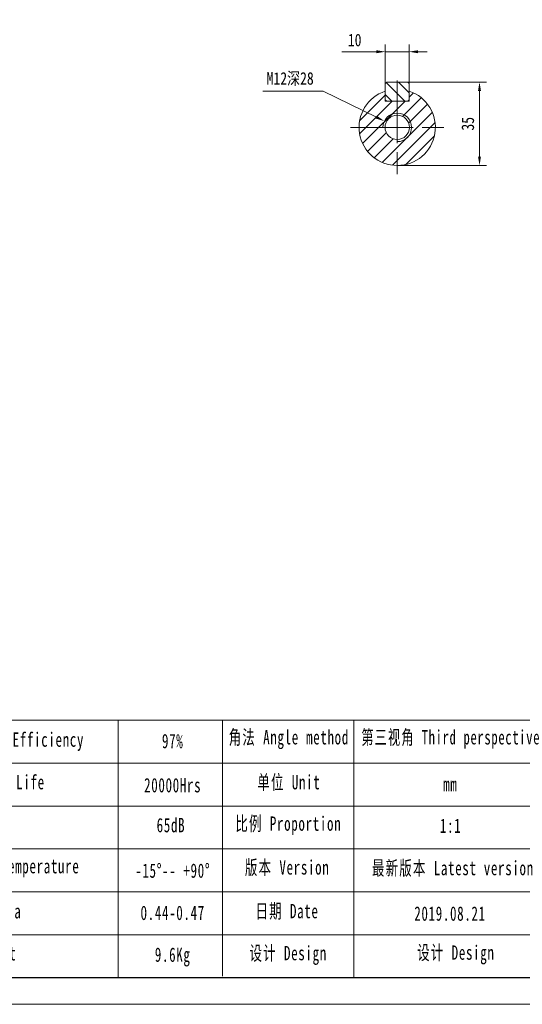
# Model space of a CAD drawing. Header units: millimetres. Extents: x 570 to 1515, y 707 to 1375.
# Tile 2 of 4: x 989 to 1200, y 707 to 1120. Entities that reach past the tile are written whole.
import ezdxf

# ---------------------------------------------------------------- set-up
doc = ezdxf.new("R2010")
doc.units = ezdxf.units.MM
doc.header["$LTSCALE"] = 15
doc.linetypes.add('CENTER', pattern=[2, 1.25, -0.25, 0.25, -0.25])
doc.layers.get('0').update_dxf_attribs({"lineweight": 18})
for name, color, linetype, lineweight in [('3中心线层', 1, 'CENTER', 18), ('5剖面线层', 2, 'Continuous', 18), ('SLD-0', 7, 'Continuous', 18), ('图框_外框线', 7, 'Continuous', 18)]:
    doc.layers.add(name, color=color, linetype=linetype, lineweight=lineweight)
doc.styles.add('TH_GBDIM', font='txt', dxfattribs={"width": 0.8})
doc.styles.add('标准', font='txt', dxfattribs={"width": 0.667})
doc.dimstyles.new('TH_GBDIM', dxfattribs={"dimscale": 1.5, "dimtxt": 3.5, "dimasz": 2.5, "dimexe": 2, "dimexo": 0, "dimgap": 1.5, "dimtad": 1, "dimdec": 1, "dimdsep": 46, "dimtxsty": 'TH_GBDIM', "dimcen": 2.5, "dimdle": 5, "dimclrd": 4, "dimclre": 4, "dimclrt": 3, "dimadec": 0, "dimazin": 0, "dimtfac": 0.714286, "dimtdec": 1, "dimtmove": 0, "dimatfit": 3, "dimfxl": 0, "dimtolj": 1, "dimarcsym": 0})

# ---------------------------------------------------------------- blocks, each defined once
blk = doc.blocks.new('*X13')
for points in [[(1181.05, 1090.02), (1182.3, 1090.02), (1181.68, 1093.77)], [(1181.05, 1062.52), (1182.3, 1062.52), (1181.68, 1058.77)]]:
    blk.add_hatch(color=4).paths.add_polyline_path(points, flags=0)
at = {"color": 4}
for p, q in [((1151.56, 1093.77), (1184.68, 1093.77)), ((1181.68, 1062.52), (1181.68, 1090.02)), ((1147.16, 1058.77), (1184.68, 1058.77))]:
    blk.add_line(p, q, dxfattribs=at)
at = {"color": 3, "insert": (1176.8, 1076.27), "char_height": 5.25, "width": 10.5, "attachment_point": 5, "rotation": 90, "style": 'TH_GBDIM'}
blk.add_mtext('35', dxfattribs=at)
blk = doc.blocks.new('*X14')
for points in [[(1138.41, 1107.14), (1138.41, 1105.89), (1142.16, 1106.52)], [(1155.91, 1107.14), (1155.91, 1105.89), (1152.16, 1106.52)]]:
    blk.add_hatch(color=4).paths.add_polyline_path(points, flags=0)
at = {"color": 4}
for p, q in [((1142.16, 1093.17), (1142.16, 1109.52)), ((1152.16, 1093.17), (1152.16, 1109.52)), ((1138.41, 1106.52), (1123.96, 1106.52)), ((1152.16, 1106.52), (1142.16, 1106.52)), ((1155.91, 1106.52), (1159.66, 1106.52))]:
    blk.add_line(p, q, dxfattribs=at)
at = {"color": 3, "insert": (1129.31, 1111.39), "char_height": 5.25, "width": 9.9867, "attachment_point": 5, "style": 'TH_GBDIM'}
blk.add_mtext('10', dxfattribs=at)
blk = doc.blocks.new('*X15')
blk.add_hatch(color=4).paths.add_polyline_path([(1138.67, 1079.61), (1138.12, 1078.49), (1141.77, 1077.4)], flags=0)
at = {"color": 4}
for p, q in [((1090.74, 1089.97), (1116.05, 1089.97)), ((1116.05, 1089.97), (1138.4, 1079.05)), ((1143.41, 1074.77), (1150.91, 1074.77)), ((1147.16, 1071.02), (1147.16, 1078.52))]:
    blk.add_line(p, q, dxfattribs=at)
at = {"color": 3, "insert": (1102.27, 1095.05), "char_height": 5.25, "width": 40.9733, "attachment_point": 5, "style": 'TH_GBDIM'}
blk.add_mtext('M12深28', dxfattribs=at)

msp = doc.modelspace()

# ---------------------------------------------------------------- hatches: boundary and pattern name
at = {"layer": '5剖面线层'}
h = msp.add_hatch(dxfattribs=at)
h.set_pattern_fill('ANSI31', color=256, style=0, pattern_type=0)
h.set_pattern_definition([(135, (0, 0), (-2.694077, -2.694077), [])])
h.paths.add_polyline_path([(1152.16, 1093.17), (1151.56, 1093.77), (1147.16, 1093.77), (1147.16, 1085.77), (1151.56, 1085.77), (1152.16, 1086.37)], flags=0)
h.paths.add_polyline_path([(1142.16, 1086.37), (1142.76, 1085.77), (1147.16, 1085.77), (1147.16, 1093.77), (1142.76, 1093.77), (1142.16, 1093.17)], flags=0)
h = msp.add_hatch(dxfattribs=at)
h.set_pattern_fill('ANSI31', color=256, style=0, pattern_type=0)
h.set_pattern_definition([(45, (0, 0), (-2.694077, 2.694077), [])])
edge = h.paths.add_edge_path(flags=0)
edge.add_line((1153.16, 1074.77), (1163.16, 1074.77))
edge.add_arc((1147.16, 1074.77), 16, 0, 71.79)
edge.add_line((1152.16, 1089.96), (1152.16, 1086.37))
edge.add_line((1152.16, 1086.37), (1152.16, 1085.77))
edge.add_line((1152.16, 1085.77), (1151.56, 1085.77))
edge.add_line((1151.56, 1085.77), (1147.16, 1085.77))
edge.add_line((1147.16, 1085.77), (1147.16, 1080.77))
edge.add_arc((1147.16, 1074.77), 6, 0, 90, ccw=False)
edge = h.paths.add_edge_path(flags=0)
edge.add_line((1147.16, 1068.77), (1147.16, 1058.77))
edge.add_arc((1147.16, 1074.77), 16, 270, 360)
edge.add_line((1163.16, 1074.77), (1153.16, 1074.77))
edge.add_arc((1147.16, 1074.77), 6, 270, 360, ccw=False)
edge = h.paths.add_edge_path(flags=0)
edge.add_line((1147.16, 1058.77), (1147.16, 1068.77))
edge.add_arc((1147.16, 1074.77), 6, 180, 270, ccw=False)
edge.add_line((1141.16, 1074.77), (1131.16, 1074.77))
edge.add_arc((1147.16, 1074.77), 16, 180, 270)
edge = h.paths.add_edge_path(flags=0)
edge.add_line((1147.16, 1079.87), (1147.16, 1085.77))
edge.add_line((1147.16, 1085.77), (1142.76, 1085.77))
edge.add_line((1142.76, 1085.77), (1142.16, 1085.77))
edge.add_line((1142.16, 1085.77), (1142.16, 1086.37))
edge.add_line((1142.16, 1086.37), (1142.16, 1089.96))
edge.add_arc((1147.16, 1074.77), 16, 108.21, 180)
edge.add_line((1131.16, 1074.77), (1142.06, 1074.77))
edge.add_arc((1147.16, 1074.77), 5.1, 90, 180, ccw=False)
edge = h.paths.add_edge_path(flags=0)
edge.add_line((1152.26, 1074.77), (1153.16, 1074.77))
edge.add_arc((1147.16, 1074.77), 6, 0, 90)
edge.add_line((1147.16, 1080.77), (1147.16, 1079.87))
edge.add_arc((1147.16, 1074.77), 5.1, 0, 90, ccw=False)
edge = h.paths.add_edge_path(flags=0)
edge.add_line((1153.16, 1074.77), (1152.26, 1074.77))
edge.add_arc((1147.16, 1074.77), 5.1, 270, 360, ccw=False)
edge.add_line((1147.16, 1069.67), (1147.16, 1068.77))
edge.add_arc((1147.16, 1074.77), 6, 270, 360)
edge = h.paths.add_edge_path(flags=0)
edge.add_line((1147.16, 1068.77), (1147.16, 1069.67))
edge.add_arc((1147.16, 1074.77), 5.1, 180, 270, ccw=False)
edge.add_line((1142.06, 1074.77), (1141.16, 1074.77))
edge.add_arc((1147.16, 1074.77), 6, 180, 270)

# ---------------------------------------------------------------- linework, layer by layer
for p, q in [((1142.76, 1093.77), (1142.16, 1093.17)), ((1142.16, 1093.17), (1142.16, 1086.37)), ((1142.76, 1093.77), (1151.56, 1093.77)), ((1151.56, 1093.77), (1152.16, 1093.17)), ((1152.16, 1093.17), (1152.16, 1086.37)), ((1142.16, 1086.37), (1142.76, 1085.77)), ((1142.16, 1085.77), (1142.16, 1086.37)), ((1142.76, 1085.77), (1142.16, 1085.77)), ((1142.76, 1085.77), (1151.56, 1085.77)), ((1151.56, 1085.77), (1152.16, 1086.37)), ((1152.16, 1085.77), (1151.56, 1085.77)), ((1152.16, 1086.37), (1152.16, 1085.77))]:
    msp.add_line(p, q)
msp.add_circle((1147.16, 1074.77), 5.1)
msp.add_arc((1147.16, 1074.77), 16, 108.21, 71.79)
at = {"color": 4}
msp.add_arc((1147.16, 1074.77), 6, 270, 180, dxfattribs=at)
at = {"layer": '3中心线层'}
for p, q in [((1147.16, 1094.37), (1147.16, 1055.17)), ((1127.56, 1074.77), (1166.76, 1074.77))]:
    msp.add_line(p, q, dxfattribs=at)
at = {"layer": 'SLD-0'}
msp.add_line((1030.1, 825.92), (1030.1, 717.93), dxfattribs=at)
at = {"layer": '图框_外框线'}
for p, q in [((653.26, 825.92), (1503.47, 825.92)), ((1073.8, 825.92), (1073.8, 718.53)), ((1128.97, 825.92), (1128.97, 717.93)), ((734.74, 807.9), (1212.58, 807.9)), ((653.26, 789.88), (1503.47, 789.88)), ((734.74, 771.87), (1503.47, 771.87)), ((734.74, 753.85), (1503.47, 753.85)), ((734.74, 735.83), (1503.47, 735.83))]:
    msp.add_line(p, q, dxfattribs=at)
at = {"layer": '图框_外框线', "color": 3}
msp.add_lwpolyline([(569.79, 706.68), (1514.72, 706.68), (1514.72, 1374.88), (569.79, 1374.88)], close=True, dxfattribs=at)
at = {"layer": '图框_外框线', "color": 3, "lineweight": 25}
msp.add_lwpolyline([(626.04, 717.93), (1503.47, 717.93), (1503.47, 1363.63), (626.04, 1363.63)], close=True, dxfattribs=at)

# ---------------------------------------------------------------- texts
at = {"layer": 'SLD-0', "color": 1, "attachment_point": 2, "line_spacing_factor": 1.15057, "style": '标准'}
for s, insert, char_height, width in [('\\T1.1;角法 Angle method ', (1101.68, 821.77), 6.0062, 76.8113), ('\\T1.1;第三视角 Third perspective', (1170.56, 821.77), 6.0062, 92.0532), ('\\T1.1;运转效率 Transmission Efficiency', (968.37, 820.78), 6.0062, 102.0665), ('\\T1.1;97%', (1052.97, 820.17), 6.006, 76.8113), ('\\T1.1;精度寿命 Service Life', (968.37, 802.93), 6.0062, 80.115), ('\\T1.1;单位 Unit', (1101.71, 802.91), 6.0062, 76.8113), ('\\T1.1;20000Hrs', (1052.97, 801.66), 6.0062, 76.8113), ('\\T1.1;mm', (1169.43, 802.06), 6.006, 76.8113), ('\\T1.1;65dB', (1052.23, 784.89), 6.006, 39.6338), ('\\T1.1;比例 Proportion', (1101.49, 785.53), 6.0062, 51.7173), ('\\T1.1;1:1', (1169.58, 784.64), 6.006, 76.8113), ('\\T1.1;环境温度 Enviromental Temperature', (964.93, 767.66), 6.0062, 101.2057), ('\\T1.1;-15%%D-- +90%%D', (1052.97, 765.79), 6.0062, 51.5228), ('\\T1.1;版本 Version', (1101, 767.14), 6.0062, 76.8113), ('\\T1.1;最新版本 Latest version', (1170.51, 766.87), 6.0062, 76.8113), ('\\T1.1;惯量 Inertia', (971.82, 748.74), 6.0062, 54.2615), ('\\T1.1;0.44-0.47', (1052.97, 748.08), 6.0062, 40.6225), ('\\T1.1;日期 Date', (1100.94, 748.81), 6.0062, 76.8113), ('\\T1.1;2019.08.21', (1169.31, 747.77), 6.0062, 76.8113), ('\\T1.1;重量 Weight', (971.17, 731.1), 6.0062, 46.703), ('\\T1.1;设计 Design', (1101.43, 731.17), 6.0062, 76.8113), ('\\T1.1;设计 Design', (1171.77, 731.4), 6.0062, 76.8113), ('\\T1.1;9.6Kg', (1052.97, 730.52), 6.0062, 40.1866)]:
    msp.add_mtext(s, dxfattribs=dict(at, insert=insert, char_height=char_height, width=width))

# ---------------------------------------------------------------- dimensions: what is measured, and where the dimension line sits
dim = msp.add_linear_dim(base=(1142.16, 1106.52), p1=(1152.16, 1093.17), p2=(1142.16, 1093.17), dimstyle='TH_GBDIM', override={"dimsah": 1, "dimtzin": 0})
dim.commit()
dim.dimension.update_dxf_attribs({"geometry": '*X14', "text_midpoint": (1129.31, 1111.39)})
dim = msp.add_diameter_dim_2p(p1=(1152.55, 1072.13), p2=(1141.77, 1077.4), text='M12深28', dimstyle='TH_GBDIM', override={"dimtih": 1, "dimtoh": 1, "dimpost": '%%C<>', "dimsah": 1, "dimtofl": 0, "dimtzin": 0})
dim.commit()
dim.dimension.update_dxf_attribs({"geometry": '*X15', "text_midpoint": (1116.05, 1089.97), "dimtype": 163})
dim = msp.add_linear_dim(base=(1181.68, 1093.77), p1=(1147.16, 1058.77), p2=(1151.56, 1093.77), angle=90, dimstyle='TH_GBDIM', override={"dimsah": 1, "dimtzin": 0})
dim.commit()
dim.dimension.update_dxf_attribs({"geometry": '*X13', "text_midpoint": (1176.8, 1076.27)})

doc.saveas('drawing.dxf')
